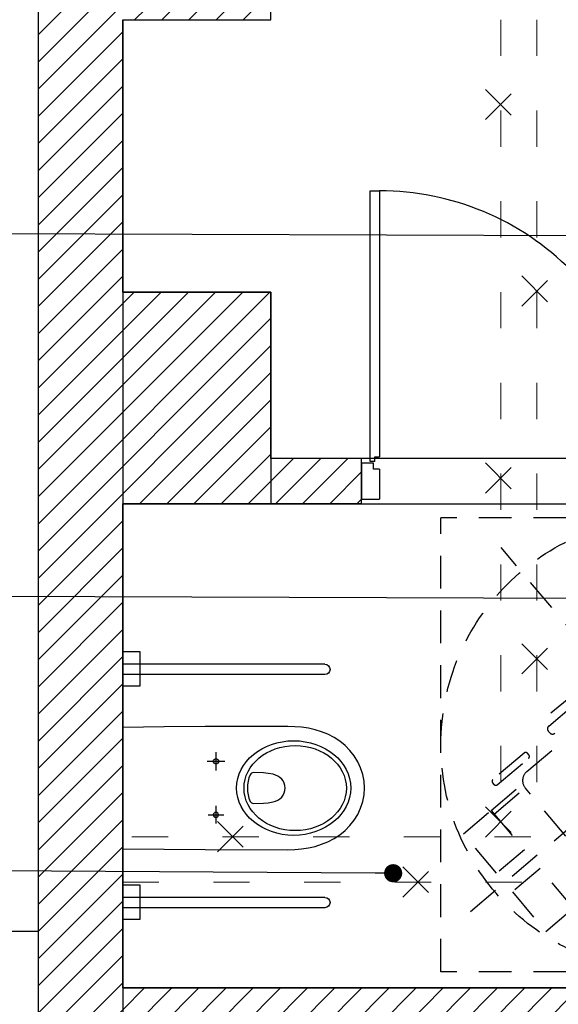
# Model space of a CAD drawing. Header units: millimetres. Extents: x 22250 to 51280, y -5012 to 7692.
# Tile 53 of 183: x 32769 to 32947, y 2617 to 2942. Entities that reach past the tile are written whole.
import ezdxf
from ezdxf import colors
from ezdxf.entities.mleader import LeaderData, LeaderLine
from ezdxf.math import Vec2, Vec3

# ---------------------------------------------------------------- set-up
doc = ezdxf.new("R2010")
doc.units = ezdxf.units.MM
doc.linetypes.add('ACAD_ISO03W100', pattern=[30, 12, -18])
doc.linetypes.add('KRESKOWA', pattern=[0.4, 0.24, -0.16])
doc.layers.add('A_OPISY', color=40, linetype='Continuous', lineweight=9)
doc.layers.add('E_Gniazda', color=1, linetype='Continuous')
doc.layers.add('E_podklad', color=252, linetype='Continuous')
doc.styles.get("Standard").update_dxf_attribs({"font": 'arial.ttf'})
pattern_1 = [(45, (16286.52, -15796.4403), (-4.490128, 4.490128), [])]

# ---------------------------------------------------------------- blocks, each defined once
blk = doc.blocks.new('FOTEL-K')
at = {"linetype": 'KRESKOWA', "ltscale": 5, "transparency": 33554687}
for p, q in [((-1.701, 11.602), (-11.602, -1.701)), ((11.602, 1.701), (-1.701, 11.602)), ((0.579, -9.418), (-0.579, 9.418)), ((3.475, 2.644), (3.778, -2.29)), ((-3.773, 2.198), (-3.469, -2.735)), ((2.185, 1.847), (2.007, 1.836)), ((2.007, 1.836), (2.064, 0.908)), ((2.246, 0.852), (2.185, 1.847)), ((-2.395, 1.565), (-2.217, 1.576)), ((-2.334, 0.57), (-2.395, 1.565)), ((-2.217, 1.576), (-2.16, 0.649)), ((11.602, 1.701), (1.701, -11.602)), ((2.533, 0.749), (2.85, -4.401)), ((9.418, 0.579), (-9.418, -0.579)), ((-2.29, -4.717), (-2.606, 0.433)), ((2.923, 0.336), (2.56, 0.314)), ((2.938, 0.09), (2.575, 0.068)), ((-2.579, -0.002), (-2.988, -0.027)), ((-2.564, -0.248), (-2.973, -0.273)), ((1.701, -11.602), (-11.602, -1.701)), ((2.447, -4.856), (-1.834, -5.12)), ((2.555, -6.335), (2.461, -4.812)), ((2.726, -6.325), (2.633, -4.801)), ((-1.931, -6.611), (-2.025, -5.088)), ((-1.76, -6.6), (-1.853, -5.077))]:
    blk.add_line(p, q, dxfattribs=at)
for points in [[(3.332, -2.811), (3.246, -2.816, -0.414214), (3.109, -2.695), (2.756, 3.056, -0.414214), (2.877, 3.192), (2.963, 3.198, -0.414214), (3.099, 3.077), (3.453, -2.674, -0.414214)], [(-2.923, -3.195), (-3.009, -3.201, -0.414214), (-3.145, -3.08), (-3.499, 2.671, -0.414214), (-3.378, 2.808), (-3.292, 2.813, -0.414214), (-3.155, 2.693), (-2.802, -3.059, -0.414214)], [(3.416, -5.587), (3.339, -5.592, -0.414214), (3.248, -5.512), (3.156, -4.014, -0.414214), (3.237, -3.923), (3.314, -3.918, -0.414214), (3.405, -3.999), (3.497, -5.496, -0.414214)], [(-2.706, -5.964), (-2.629, -5.959, 0.414214), (-2.549, -5.868), (-2.641, -4.37, 0.414214), (-2.732, -4.29), (-2.809, -4.295, 0.414214), (-2.89, -4.386), (-2.798, -5.883, 0.414214)]]:
    blk.add_lwpolyline(points, format="xyb", close=True, dxfattribs=at)
for points in [[(2.808, -7.648), (2.726, -6.325), (0.841, -6.441), (0.922, -7.764)], [(-1.85, -7.934), (-1.931, -6.611), (-0.046, -6.495), (0.035, -7.818)]]:
    blk.add_lwpolyline(points, close=True, dxfattribs=at)
blk.add_circle((0, 0), 8.291, dxfattribs=at)
for centre, radius, start, end in [((0.309, -5.033), 6.195, 68.9594, 118.0744), ((0.331, -5.388), 6.195, 68.9594, 118.0744), ((2.421, -4.427), 0.43, 273.5169, 3.5169), ((-1.86, -4.69), 0.43, 183.5169, 273.5169)]:
    blk.add_arc(centre, radius, start, end, dxfattribs=at)
blk = doc.blocks.new('MISKA USTĘPOWA NP')
at = {"ltscale": 5}
for p, q in [((-39.53, 66.86), (-39.53, 0)), ((-36.1, 66.86), (-36.1, 0)), ((37.5, 66.86), (37.5, 0)), ((40.93, 66.86), (40.93, 0))]:
    blk.add_line(p, q, dxfattribs=at)
for p, q in [((-43.37, 5.71), (-43.37, 0)), ((-31.94, 5.71), (-43.37, 5.71)), ((-31.94, 0), (-31.94, 5.71)), ((33.66, 5.71), (33.66, 0)), ((45.09, 5.71), (33.66, 5.71)), ((45.09, 0), (45.09, 5.71))]:
    blk.add_line(p, q)
for points in [[(-20.06, 0), (-20.22, 13.67), (-20.34, 27.33), (-20.38, 54.66), (-20.3, 56.94), (-20.1, 59.18), (-19.74, 61.42), (-19.26, 63.62), (-18.58, 65.77), (-17.74, 67.89), (-16.7, 69.89), (-15.46, 71.81), (-14.03, 73.53), (-12.39, 75.12), (-10.59, 76.52), (-8.67, 77.72), (-6.63, 78.68), (-4.48, 79.4), (-2.24, 79.84), (0, 80), (2.28, 79.84), (4.52, 79.4), (6.67, 78.68), (8.71, 77.72), (10.63, 76.52), (12.43, 75.12), (14.03, 73.53), (15.5, 71.81), (16.74, 69.89), (17.78, 67.89), (18.62, 65.77), (19.3, 63.62), (19.78, 61.42), (20.1, 59.18), (20.3, 56.94), (20.38, 54.66), (20.34, 27.33), (20.26, 13.67), (20.06, 0)], [(-8.83, 28.29), (-8.83, 33.49)], [(8.87, 27.95), (8.87, 33.77)], [(-5.83, 30.85), (-11.71, 30.85)], [(11.87, 30.85), (5.87, 30.85)], [(20.06, 0), (-20.06, 0)]]:
    blk.add_lwpolyline(points)
for points in [[(5.11, 43.32), (5.07, 42.96), (4.92, 42.64), (4.72, 42.36), (4.4, 42.16), (3.36, 41.76), (2.24, 41.48), (1.12, 41.28), (0, 41.24), (-1.12, 41.28), (-2.24, 41.48), (-3.32, 41.76), (-4.4, 42.16), (-4.68, 42.36), (-4.92, 42.64), (-5.03, 42.96), (-5.07, 43.32), (-4.99, 46.55), (-4.88, 48.15), (-4.56, 49.75), (-4.32, 50.55), (-3.96, 51.27), (-3.52, 51.99), (-2.96, 52.59), (-2.32, 53.07), (-1.6, 53.43), (-0.8, 53.67), (0, 53.75), (0.84, 53.67), (1.6, 53.43), (2.36, 53.07), (3, 52.59), (3.52, 51.99), (3.96, 51.27), (4.32, 50.55), (4.56, 49.75), (4.88, 48.15), (5.03, 46.55)], [(8.87, 31.69), (8.55, 31.65), (8.27, 31.45), (8.07, 31.17), (7.99, 30.85), (8.07, 30.53), (8.27, 30.25), (8.55, 30.05), (8.87, 29.97), (9.19, 30.05), (9.47, 30.25), (9.67, 30.53), (9.71, 30.85), (9.67, 31.17), (9.47, 31.45), (9.19, 31.65)]]:
    blk.add_lwpolyline(points, close=True)
blk.add_circle((-8.85, 30.83), 0.859)
for centre in [(-37.81, 66.86), (39.22, 66.86)]:
    blk.add_arc(centre, 1.71, 0, 180, dxfattribs=at)
for centre, major_axis, ratio in [((0.02, 56.54), (0, 18.86), 0.829441), ((0, 57.04), (0, 16.92), 0.831158)]:
    blk.add_ellipse(centre, major_axis=major_axis, ratio=ratio, start_param=0, end_param=6.283185)
blk = doc.blocks.new('_Dot')
at = {"color": 0, "linetype": 'ByBlock', "lineweight": -2}
blk.add_line((-0.5, 0), (-1, 0), dxfattribs=at)
at = {"color": 0, "linetype": 'ByBlock', "const_width": 0.5}
blk.add_lwpolyline([(-0.25, 0, 1), (0.25, 0, 1)], format="xyb", close=True, dxfattribs=at)
blk = doc.blocks.new('ROZBIÓRKI_DOM')
at = {"layer": 'A_OPISY', "color": 22, "linetype": 'ACAD_ISO03W100', "true_color": 0xe22908}
for p, q in [((19200.15, 8497.89), (19200.15, 8227.89)), ((19212.15, 8497.89), (19212.15, 8227.89)), ((19195.15, 8474.85), (19205.15, 8464.85)), ((19195.15, 8464.85), (19205.15, 8474.85)), ((19207.15, 8413.18), (19217.15, 8403.18)), ((19207.15, 8403.18), (19217.15, 8413.18)), ((19195.15, 8351.38), (19205.15, 8341.38)), ((19195.15, 8341.38), (19205.15, 8351.38)), ((19207.15, 8291.66), (19217.15, 8281.66)), ((19207.15, 8281.66), (19217.15, 8291.66)), ((19195.15, 8237.78), (19205.15, 8227.78)), ((19195.15, 8227.78), (19205.15, 8237.78)), ((19106.52, 8232.89), (19116.52, 8222.89)), ((19106.52, 8222.89), (19116.52, 8232.89)), ((19390.15, 8227.89), (19075.15, 8227.89)), ((19167.75, 8217.89), (19177.75, 8207.89)), ((19167.75, 8207.89), (19177.75, 8217.89)), ((19417.15, 8212.89), (19075.15, 8212.89))]:
    blk.add_line(p, q, dxfattribs=at)

msp = doc.modelspace()

# ---------------------------------------------------------------- hatches: boundary and pattern name
at = {"layer": 'E_podklad'}
h = msp.add_hatch(dxfattribs=at)
h.set_pattern_fill('ANSI31', color=256, scale=2)
h.set_pattern_definition(pattern_1)
h.paths.add_polyline_path([(33360.01, 2212.13), (33290.01, 2212.13), (33250.01, 2212.13), (33250.01, 2169.13), (33294.01, 2169.13), (33294.01, 2155.13), (33360.01, 2155.13)])
h.paths.add_polyline_path([(33075.01, 2212.13), (32903.01, 2212.13), (32903.01, 2169.13), (33075.01, 2169.13)])
h.paths.add_polyline_path([(32803.01, 2305.13), (32775.01, 2305.13), (32775.01, 2212.13), (32803.01, 2212.13)])
h.paths.add_polyline_path([(32803.01, 2430.13), (32775.01, 2430.13), (32775.01, 2405.13), (32803.01, 2405.13)])
h.paths.add_polyline_path([(32803.01, 2942.13), (32775.01, 2942.13), (32775.01, 2518.13), (32803.01, 2518.13)])
h.paths.add_polyline_path([(32852.01, 2852.13), (32803.01, 2852.13), (32803.01, 2782.13), (32852.01, 2782.13)])
h.paths.add_polyline_path([(32852.01, 2970.13), (32818.01, 2970.13), (32818.01, 3002.13), (32811.11, 3002.13), (32775.01, 3002.13), (32775.01, 2942.13), (32803.01, 2942.13), (32852.01, 2942.13)])
h.paths.add_polyline_path([(33290.01, 2970.13), (33063.01, 2970.13), (33063.01, 2975.13), (33035.01, 2975.13), (33035.01, 2970.13), (33035.01, 2942.13), (33290.01, 2942.13)])
h.paths.add_polyline_path([(33063.01, 3100.13), (33035.01, 3100.13), (33035.01, 3065.13), (33063.01, 3065.13)])
h.paths.add_polyline_path([(33063.01, 3277.13), (33063.01, 3320.13), (33010.01, 3320.13), (33010.01, 3312.71), (33010.01, 3277.13), (33035.01, 3277.13), (33035.01, 3204.13), (33063.01, 3204.13)])
h.paths.add_polyline_path([(32818.01, 3487.13), (32747.01, 3487.13), (32747.01, 3479.13), (32747.01, 3444.13), (32775.01, 3444.13), (32775.01, 3277.13), (32865.01, 3277.13), (32865.01, 3320.13), (32818.01, 3320.13)])
h.paths.add_polyline_path([(32818.01, 3277.13), (32775.01, 3277.13), (32775.01, 3129.13), (32818.01, 3129.13)])
at = {"layer": 'E_podklad', "ltscale": 2}
h = msp.add_hatch(dxfattribs=at)
h.set_pattern_fill('ANSI31', color=256, scale=2)
h.set_pattern_definition(pattern_1)
h.paths.add_polyline_path([(33073.01, 2527.13), (33058.01, 2527.13), (33058.01, 2429.13), (33073.01, 2429.13)])
h.paths.add_polyline_path([(33290.01, 2622.13), (32803.01, 2622.13), (32803.01, 2607.13), (33290.01, 2607.13)])
h.paths.add_polyline_path([(33145.01, 2782.13), (33180.01, 2782.13), (33180.01, 2797.13), (33087.87, 2797.13), (33087.87, 2832.13), (33072.87, 2832.13), (33072.87, 2797.13), (32982.01, 2797.13), (32982.01, 2782.13), (33067.87, 2782.13), (33130.01, 2782.13), (33130.01, 2622.13), (33145.01, 2622.13)])
h.paths.add_polyline_path([(32882.01, 2797.13), (32852.01, 2797.13), (32852.01, 2782.13), (32882.01, 2782.13)])
h.paths.add_polyline_path([(33087.87, 2942.13), (33072.87, 2942.13), (33072.87, 2932.13), (33087.87, 2932.13)])
h.paths.add_polyline_path([(33290.01, 2797.13), (33280.01, 2797.13), (33280.01, 2782.13), (33290.01, 2782.13)])

# ---------------------------------------------------------------- linework, layer by layer
at = {"layer": 'E_Gniazda'}
msp.add_line((32775.01, 2640.76), (32762.89, 2640.76), dxfattribs=at)
at = {"layer": 'E_podklad', "ltscale": 2}
for p, q in [((32775.01, 3002.13), (32775.01, 2518.13)), ((32803.01, 2942.13), (32803.01, 2518.13)), ((32803.01, 2852.13), (32852.01, 2852.13)), ((32852.01, 2852.13), (32852.01, 2782.13)), ((32882.01, 2797.13), (32852.01, 2797.13)), ((32882.01, 2782.13), (32882.01, 2797.13)), ((32852.01, 2782.13), (32803.01, 2782.13)), ((32882.01, 2782.13), (32852.01, 2782.13)), ((32803.01, 2622.13), (33290.01, 2622.13)), ((32803.01, 2622.13), (32803.01, 2607.13))]:
    msp.add_line(p, q, dxfattribs=at)
at = {"layer": 'E_podklad', "color": 144, "true_color": 0x007cb0}
for p, q in [((32885.98, 2793.61), (32885.98, 2795.59)), ((32886.4, 2796.17), (32886.4, 2797.72)), ((32886.4, 2797.72), (32887.95, 2797.72)), ((32887.97, 2793.61), (32885.98, 2793.61))]:
    msp.add_line(p, q, dxfattribs=at)
at = {"layer": 'E_podklad', "ltscale": 2}
msp.add_lwpolyline([(32818.01, 3277.13), (33035.01, 3277.13), (33035.01, 2942.13), (33072.87, 2942.13), (33072.87, 2797.13), (32852.01, 2797.13), (32852.01, 2852.13), (32803.01, 2852.13), (32803.01, 2942.13), (32852.01, 2942.13), (32852.01, 2970.13), (32818.01, 2970.13), (32818.01, 3277.13)], dxfattribs=at)
at = {"layer": 'E_podklad', "color": 144, "true_color": 0x007cb0}
for points in [[(32884.86, 2796.17), (32884.86, 2885.57), (32887.95, 2885.57), (32887.95, 2797.72)], [(32885.98, 2795.59), (32882.01, 2795.59), (32882.01, 2783.67), (32887.97, 2783.67)], [(32886.4, 2796.17), (32884.86, 2796.17)], [(32887.97, 2793.61), (32887.97, 2783.67)]]:
    msp.add_lwpolyline(points, dxfattribs=at)
at = {"layer": 'E_podklad', "ltscale": 2}
msp.add_lwpolyline([(32803.01, 2782.13), (33130.01, 2782.13), (33130.01, 2622.13), (32803.01, 2622.13)], close=True, dxfattribs=at)
at = {"layer": 'E_podklad', "color": 144, "true_color": 0x007cb0}
msp.add_arc((32887.95, 2796.15), 89.43, 359.6452, 90.0011, dxfattribs=at)

# ---------------------------------------------------------------- block references
at = {"layer": 'E_podklad'}
msp.add_blockref('ROZBIÓRKI_DOM', (13727.85, -5555.75), dxfattribs=at)
at = {"layer": 'E_podklad', "xscale": 9.04563411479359, "yscale": 9.04563411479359, "zscale": 9.04563411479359, "rotation": 306.6570343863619}
msp.add_blockref('FOTEL-K', (32983.22, 2702.5), dxfattribs=at)
at = {"layer": 'E_podklad', "xscale": -1, "rotation": 270}
msp.add_blockref('MISKA USTĘPOWA NP', (32803.01, 2688.19), dxfattribs=at)

# ---------------------------------------------------------------- leaders
at = {"layer": 'E_podklad'}
ml = msp.add_multileader_mtext('Standard', dxfattribs=at)
ml.set_content('', color=256)
ml.set_leader_properties()
ml.set_arrow_properties(name='DOT')
ml.build(insert=Vec2(0, 0))
ml.multileader.update_dxf_attribs({"arrow_head_size": 6})
ctx = ml.context
ctx.base_point, ctx.arrow_head_size, ctx.plane_origin = Vec3(32544.11, 2872.06), 6, Vec3(32327.58, 3337.77)
ctx.text_align_type = 2
notes = []
notes.append((ctx, [(0, (1, 1, 0), (32562.64, 2872.06), (-1, 0), 14.52, [(0, [(33129.98, 2870.06)], 0, [])])]))
ctx.mtext.insert, ctx.mtext.alignment, ctx.mtext.flow_direction = Vec3(32546.11, 2872.06), 3, 5
ml = msp.add_multileader_mtext('Standard', dxfattribs=at)
ml.set_content('', color=256)
ml.set_leader_properties()
ml.set_arrow_properties(name='DOT')
ml.build(insert=Vec2(0, 0))
ml.multileader.update_dxf_attribs({"arrow_head_size": 6})
ctx = ml.context
ctx.base_point, ctx.arrow_head_size, ctx.plane_origin = Vec3(32544.11, 2752.06), 6, Vec3(32327.58, 3217.77)
ctx.text_align_type = 2
notes.append((ctx, [(0, (1, 1, 0), (32562.64, 2752.06), (-1, 0), 14.52, [(0, [(33222.17, 2750.06)], 0, [])])]))
ctx.mtext.insert, ctx.mtext.alignment, ctx.mtext.flow_direction = Vec3(32546.11, 2752.06), 3, 5
ml = msp.add_multileader_mtext('Standard', dxfattribs=at)
ml.set_content('', color=256)
ml.set_leader_properties()
ml.set_arrow_properties(name='DOT')
ml.build(insert=Vec2(0, 0))
ml.multileader.update_dxf_attribs({"arrow_head_size": 6})
ctx = ml.context
ctx.base_point, ctx.arrow_head_size, ctx.plane_origin = Vec3(32544.11, 2662.06), 6, Vec3(32327.58, 3127.77)
ctx.text_align_type = 2
notes.append((ctx, [(0, (1, 1, 0), (32562.64, 2662.06), (-1, 0), 14.52, [(0, [(32892.45, 2660.06)], 0, [])])]))
ctx.mtext.insert, ctx.mtext.alignment, ctx.mtext.flow_direction = Vec3(32546.11, 2662.06), 3, 5
for ctx, leaders in notes:
    for number, flags, end, landing, length, lines in leaders:
        leader = LeaderData()
        leader.index, (leader.has_last_leader_line, leader.has_dogleg_vector, leader.attachment_direction) = number, flags
        leader.last_leader_point, leader.dogleg_vector, leader.dogleg_length = Vec3(end), Vec3(landing), length
        for number, points, colour, breaks in lines:
            line = LeaderLine()
            line.index, line.vertices, line.color, line.breaks = number, Vec3.list(points), colors.encode_raw_color(colour), breaks
            leader.lines.append(line)
        ctx.leaders.append(leader)

doc.saveas('drawing.dxf')
